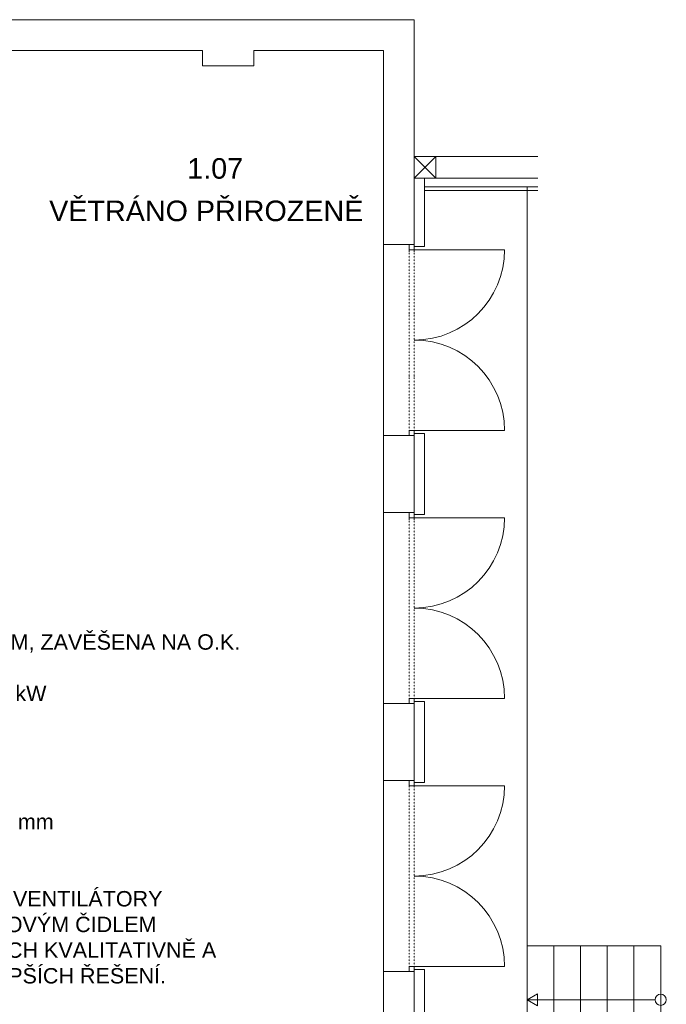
# Model space of a CAD drawing. Header units: millimetres. Extents: x 918337 to 1269480, y -257156 to -67477.
# Tile 78 of 114: x 1134375 to 1140670, y -197203 to -187614. Entities that reach past the tile are written whole.
import ezdxf

# ---------------------------------------------------------------- set-up
doc = ezdxf.new("R2010")
doc.units = ezdxf.units.MM
doc.linetypes.add('DĚLICÍ2', pattern=[15.875, 6.35, -3.175, 0, -3.175, 0, -3.175])
doc.layers.get('0').update_dxf_attribs({"color": 8, "lineweight": 9})
for name, color, linetype, lineweight in [('1VZT - LEGENDY', 7, 'Continuous', 13), ('LEGENDY', 7, 'Continuous', 9), ('St_plocha_místnosti', 3, 'Continuous', 18)]:
    doc.layers.add(name, color=color, linetype=linetype, lineweight=lineweight)
doc.styles.add('Andy', font='arial.ttf')
doc.styles.get("Standard").update_dxf_attribs({"font": 'arial.ttf'})

# ---------------------------------------------------------------- blocks, each defined once
blk = doc.blocks.new('SDCDCSDC')
at = {"color": 8, "ltscale": 2}
for p, q in [((1167709.8, -193947.3), (1156929.8, -193947.3)), ((1167709.8, -196137.3), (1167709.8, -193947.3)), ((1165649.8, -194247.3), (1159145.5, -194247.3)), ((1165649.8, -194247.3), (1165649.8, -194397.3)), ((1166149.8, -194247.3), (1166149.8, -194397.3)), ((1167409.8, -194247.3), (1166149.8, -194247.3)), ((1167409.8, -196137.3), (1167409.8, -194247.3)), ((1165649.8, -194397.3), (1166149.8, -194397.3)), ((1167809.8, -195490.4), (1167809.8, -196157.3)), ((1168914.5, -195490.4), (1167919.8, -195490.4)), ((1168914.5, -195610.4), (1167809.8, -195610.4)), ((1168809.8, -204017.3), (1168809.8, -195575.4)), ((1167409.8, -197997.3), (1167409.8, -196137.3)), ((1167409.8, -196137.3), (1167709.8, -196137.3)), ((1167409.8, -197997.3), (1167409.8, -198747.3)), ((1167409.8, -197997.3), (1167709.8, -197997.3)), ((1167709.8, -197997.3), (1167709.8, -198747.3)), ((1167809.8, -197977.3), (1167809.8, -198767.3)), ((1167409.8, -200607.3), (1167409.8, -198747.3)), ((1167409.8, -198747.3), (1167709.8, -198747.3)), ((1167809.8, -200587.3), (1167809.8, -201377.3)), ((1167409.8, -200607.3), (1167409.8, -201357.3)), ((1167409.8, -200607.3), (1167709.8, -200607.3)), ((1167709.8, -200607.3), (1167709.8, -201357.3)), ((1167409.8, -203217.3), (1167409.8, -201357.3)), ((1167409.8, -201357.3), (1167709.8, -201357.3)), ((1169069.8, -202967.3), (1168809.8, -202967.3)), ((1169329.8, -202967.3), (1169069.8, -202967.3)), ((1169069.8, -204017.3), (1169069.8, -202967.3)), ((1169589.8, -202967.3), (1169329.8, -202967.3)), ((1169329.8, -204017.3), (1169329.8, -202967.3)), ((1169849.8, -202967.3), (1169589.8, -202967.3)), ((1169589.8, -204017.3), (1169589.8, -202967.3)), ((1170109.8, -202967.3), (1169849.8, -202967.3)), ((1169849.8, -204017.3), (1169849.8, -202967.3)), ((1170109.8, -204017.3), (1170109.8, -202967.3)), ((1167409.8, -203217.3), (1167409.8, -204027.3)), ((1167709.8, -203217.3), (1167409.8, -203217.3)), ((1167709.8, -203217.3), (1167709.8, -204617.3)), ((1167709.8, -204617.3), (1167709.8, -203217.3)), ((1167809.8, -204637.3), (1167809.8, -203197.3)), ((1168911.2, -203433.7), (1168809.8, -203492.3)), ((1168911.2, -203550.9), (1168911.2, -203433.7)), ((1168809.8, -203492.3), (1168911.2, -203550.9)), ((1170055.2, -203492.3), (1168809.8, -203492.3))]:
    blk.add_line(p, q, dxfattribs=at)
at = {"color": 8}
for p, q in [((1167709.8, -195280.4), (1167709.8, -193947.3)), ((1168914.5, -195280.4), (1167919.8, -195280.4)), ((1167809.8, -195575.4), (1168914.5, -195575.4)), ((1167709.8, -196157.3), (1167809.8, -196157.3)), ((1167709.8, -197977.3), (1167809.8, -197977.3)), ((1167709.8, -198767.3), (1167809.8, -198767.3)), ((1167709.8, -200587.3), (1167809.8, -200587.3)), ((1167709.8, -201377.3), (1167809.8, -201377.3)), ((1167709.8, -203197.3), (1167809.8, -203197.3))]:
    blk.add_line(p, q, dxfattribs=at)
at = {"color": 8, "ltscale": 2}
for points in [[(1167919.8, -195490.4), (1167919.8, -195280.4), (1167709.8, -195280.4), (1167709.8, -195490.4)], [(1167709.8, -196187.3), (1167709.8, -196137.3), (1167659.8, -196137.3), (1167659.8, -196187.3)], [(1167709.8, -197997.3), (1167709.8, -197947.3), (1167659.8, -197947.3), (1167659.8, -197997.3)], [(1167709.8, -198797.3), (1167709.8, -198747.3), (1167659.8, -198747.3), (1167659.8, -198797.3)], [(1167709.8, -200607.3), (1167709.8, -200557.3), (1167659.8, -200557.3), (1167659.8, -200607.3)], [(1167709.8, -201407.3), (1167709.8, -201357.3), (1167659.8, -201357.3), (1167659.8, -201407.3)], [(1167709.8, -203217.3), (1167709.8, -203167.3), (1167659.8, -203167.3), (1167659.8, -203217.3)]]:
    blk.add_lwpolyline(points, close=True, dxfattribs=at)
for points in [[(1167709.8, -195490.4), (1167919.8, -195280.4)], [(1167709.8, -195280.4), (1167919.8, -195490.4)], [(1167709.8, -196187.3), (1168589.8, -196187.3)], [(1167709.8, -197947.3), (1168589.8, -197947.3)], [(1167709.8, -198797.3), (1168589.8, -198797.3)], [(1167709.8, -200557.3), (1168589.8, -200557.3)], [(1167709.8, -201407.3), (1168589.8, -201407.3)], [(1167709.8, -203167.3), (1168589.8, -203167.3)]]:
    blk.add_lwpolyline(points, dxfattribs=at)
at = {"color": 8, "linetype": 'DĚLICÍ2', "ltscale": 2}
for points in [[(1167659.8, -196187.3), (1167659.8, -197947.3)], [(1167709.8, -196187.3), (1167709.8, -197947.3)], [(1167659.8, -198797.3), (1167659.8, -200557.3)], [(1167709.8, -198797.3), (1167709.8, -200557.3)], [(1167659.8, -201407.3), (1167659.8, -203167.3)], [(1167709.8, -201407.3), (1167709.8, -203167.3)]]:
    blk.add_lwpolyline(points, dxfattribs=at)
at = {"color": 8, "ltscale": 2}
blk.add_circle((1170109.8, -203492.3), 54.6, dxfattribs=at)
for centre, start, end in [((1167709.8, -196187.3), 270, 0), ((1167709.8, -197947.3), 0, 90), ((1167709.8, -198797.3), 270, 0), ((1167709.8, -200557.3), 0, 90), ((1167709.8, -201407.3), 270, 0), ((1167709.8, -203167.3), 0, 90)]:
    blk.add_arc(centre, 880, start, end, dxfattribs=at)

msp = doc.modelspace()

# ---------------------------------------------------------------- block references
msp.add_blockref('SDCDCSDC', (-29494.2, 6333.4))

# ---------------------------------------------------------------- texts
at = {"layer": '1VZT - LEGENDY', "lineweight": 5, "insert": (1130223.6, -193099.2), "char_height": 150, "attachment_point": 1}
msp.add_mtext_dynamic_manual_height_columns('\\A1;{\\LZAŘÍZENÍ Č.1.01 VĚTRÁNÍ TOALET}\\P-VZT JEDNOTKA Remak {\\A0;Vento 40-20}\\P-VZT SESTAVA UMÍSTĚNA POD STROPEM, ZAVĚŠENA NA O.K.\\P-VÝKON  P: 7.000m³/h, 100 Pa\\P-JMENOVITÝ VÝKON VENTILÁTORŮ 0,17 kW\\P-MAX. PROUD VENTILÁTORŮ 2 A\\P-JMENOVITÉ NAPĚTÍ 3x400 V\\P-TEPLOVODNÍ OHŘEV 7 kW\\P-FILTRACE P: G4\\P-ROZMĚRY JEDNOTKY v275; š540; d1440 mm\\P-HMOTNOST cca 50 kg %%P 10%\\P-DODÁVKA VČETNĚ MaR\\P-OVLÁDÁNÍ SLOUČENO S ODTAHOVÝMI VENTILÁTORY\\P{\\C1;-SÁNÍ JEDNOTKY ZABEZPEČENO KOUŘOVÝM ČIDLEM\\P\\A0;-ZADAVATEL UMOŽŇUJE POUŽITÍ I JINÝCH\\~KVALITATIVNĚ A TECHNICKY\\~ROVNOCENNÝCH\\~NEBO\\~LEPŠÍCH ŘEŠENÍ.}', width=7941.607, gutter_width=12.5, heights=[0], dxfattribs=at)
at = {"layer": 'LEGENDY', "lineweight": 5, "insert": (1134662.7, -189578.5), "char_height": 200, "attachment_point": 7}
msp.add_mtext_dynamic_manual_height_columns('\\A1;{\\L\\P}VĚTRÁNO PŘIROZENĚ', width=10573.444, gutter_width=0, heights=[2614.2], dxfattribs=at)
at = {"layer": 'St_plocha_místnosti', "ltscale": 2, "style": 'Andy'}
msp.add_text('1.07', height=200, dxfattribs=at).set_placement((1136006.7, -189162.4))

doc.saveas('drawing.dxf')
